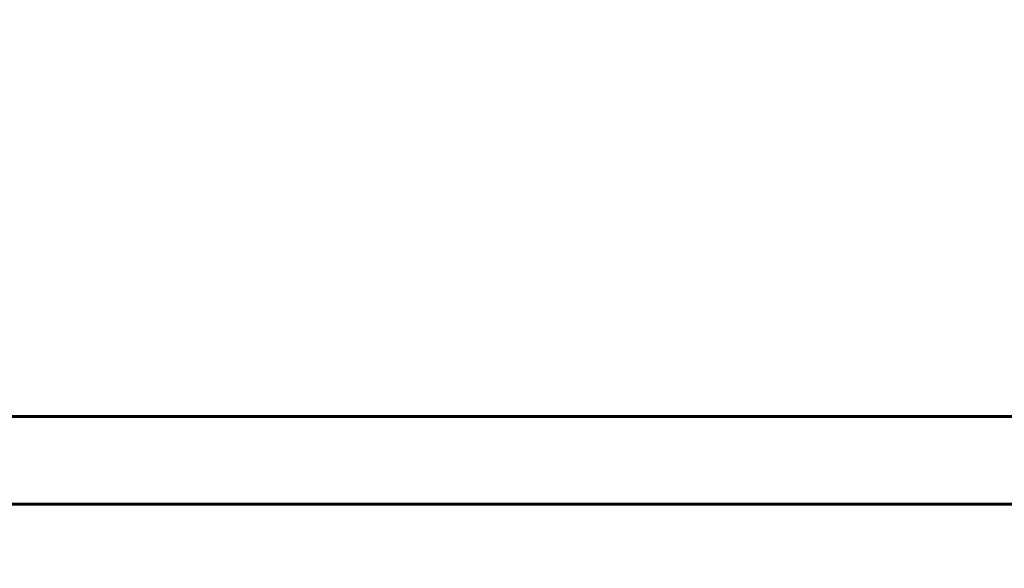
# Model space of a CAD drawing. Header units: millimetres. Extents: x 0 to 420, y 0 to 594.
# Tile 13 of 27: x 180 to 225, y 297 to 322. Entities that reach past the tile are written whole.
import ezdxf

# ---------------------------------------------------------------- set-up
doc = ezdxf.new("R2010")
doc.units = ezdxf.units.MM
doc.linetypes.add('K5LT_BASIC', pattern=[0])
doc.linetypes.add('K5LT_THIN', pattern=[0])
doc.layers.add('Системный слой', color=7, linetype='Continuous')
doc.styles.add('KDIMTEXTSTYLE', font='GOST_AU.SHX', dxfattribs={"width": 0.96, "oblique": 15, "height": 5})
doc.dimstyles.new('KDIMSTYLE (0.20)', dxfattribs={"dimtxt": 5, "dimasz": 1, "dimexe": 2, "dimexo": 0, "dimgap": 1, "dimtad": 1, "dimlfac": 5, "dimtxsty": 'KDIMTEXTSTYLE', "dimsah": 1, "dimcen": 0, "dimdle": 1, "dimadec": 0, "dimazin": 0, "dimtfac": 0.667, "dimtmove": 0, "dimatfit": 3, "dimfxl": 1, "dimtvp": 1, "dimtolj": 1, "dimtzin": 0, "dimarcsym": 0})

# ---------------------------------------------------------------- blocks, each defined once
blk = doc.blocks.new('KDIMARROW_01')
at = {"layer": 'Системный слой'}
blk.add_hatch(color=0, dxfattribs=at).paths.add_polyline_path([(-5, -0.658), (0, 0), (-5, 0.658), (-4.5, 0)])
at = {"layer": 'Системный слой', "color": 0, "linetype": 'K5LT_THIN', "lineweight": 18}
for p, q in [((-4.5, 0), (-5, 0.658)), ((-5, 0.658), (0, 0)), ((0, 0), (-5, -0.658)), ((-5, -0.658), (-4.5, 0)), ((0, 0), (-1, 0))]:
    blk.add_line(p, q, dxfattribs=at)

msp = doc.modelspace()

# ---------------------------------------------------------------- linework, layer by layer
at = {"layer": 'Системный слой', "color": 150, "linetype": 'K5LT_BASIC', "lineweight": 60, "true_color": 0x0080ff}
for p, q in [((159.6272, 303.6043), (285.6272, 303.6043)), ((169.6272, 299.6043), (275.6272, 299.6043))]:
    msp.add_line(p, q, dxfattribs=at)

# ---------------------------------------------------------------- dimensions: what is measured, and where the dimension line sits
at = {"layer": 'Системный слой', "color": 7}
msp.add_linear_dim(base=(158.1272, 313.6043), p1=(297.7507, 258.2178), p2=(158.1272, 250.6043), location=(227.9389, 313.6043), text='\\H5.0;\\W0.965;\\Q15;\\H5.0;\\W0.965;\\Q15;\\Q15;Ш', dimstyle='KDIMSTYLE (0.20)', override={"dimexo": 0, "dimblk1": 'KDIMARROW_01', "dimblk2": 'KDIMARROW_01', "dimse1": 0, "dimse2": 0, "dimclrt": 7, "dimtolj": 1}, dxfattribs=at).render()

doc.saveas('drawing.dxf')
